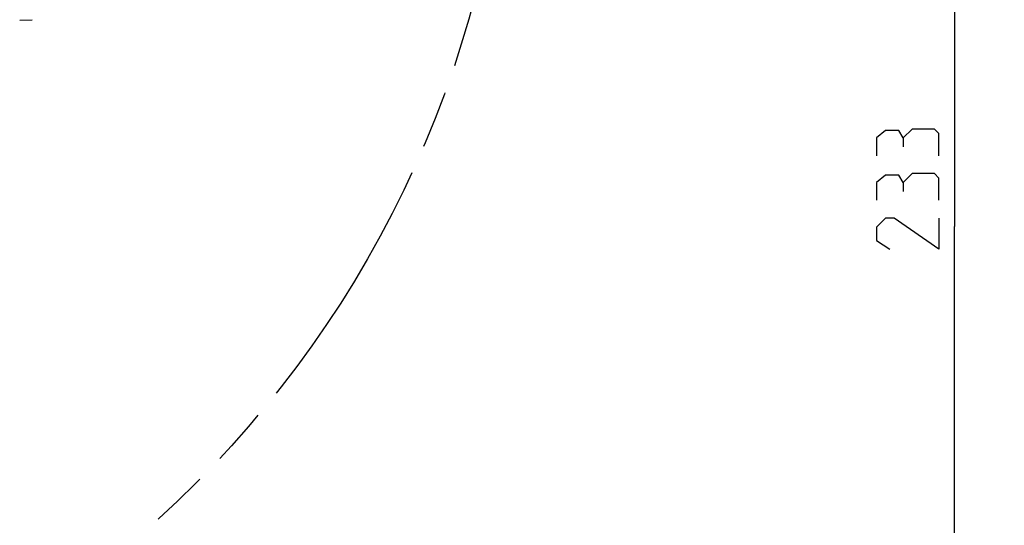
# Model space of a CAD drawing. Header units: inches. Extents: x 0 to 420, y 0 to 297.
# Tile 14 of 90: x 118 to 157, y 44 to 65. Entities that reach past the tile are written whole.
import ezdxf

# ---------------------------------------------------------------- set-up
doc = ezdxf.new("R2010")
doc.units = ezdxf.units.IN
doc.header["$LTSCALE"] = 23.1
doc.header["$MEASUREMENT"] = 0
doc.linetypes.add('PHANTOM', pattern=[0.8, 0.45, -0.05, 0.1, -0.05, 0.1, -0.05])
doc.layers.get('0').update_dxf_attribs({"linetype": 'CONTINUOUS'})
doc.layers.add('DEFAULT_3', color=7, linetype='PHANTOM')
doc.layers.add('DIM_PILOTEES', color=7, linetype='CONTINUOUS')
doc.styles.get("Standard").update_dxf_attribs({"font": 'txt', "width": 0.7})
doc.styles.add('TEXTSTYLE_2', font='txt', dxfattribs={"width": 0.7})
doc.dimstyles.new('DIMSTYLE_1', dxfattribs={"dimtxt": 0.18, "dimasz": 3.5, "dimexe": 2, "dimexo": 0, "dimgap": 0.045, "dimtad": 1, "dimzin": 4, "dimdsep": 46, "dimtxsty": 'TEXTSTYLE_2', "dimblk": '_FILLED', "dimblk1": '_FILLED', "dimblk2": '_FILLED', "dimcen": 0.09, "dimazin": 1, "dimtp": 0.003937, "dimtm": 0.003937, "dimtfac": 1, "dimtdec": 0, "dimtofl": 0, "dimtmove": 0, "dimatfit": 3, "dimldrblk": '_FILLED', "dimfxl": 1, "dimtolj": 1, "dimtzin": 4, "dimarcsym": 0})
doc.dimstyles.new('DIMSTYLE_4', dxfattribs={"dimtxt": 2.5, "dimasz": 3.5, "dimexe": 2, "dimexo": 0, "dimgap": 0.09, "dimtad": 1, "dimdec": 0, "dimzin": 4, "dimdsep": 46, "dimtxsty": 'STANDARD', "dimblk": '_FILLED', "dimblk1": '_FILLED', "dimblk2": '_FILLED', "dimcen": 0.09, "dimazin": 1, "dimtp": 0.07874, "dimtm": 0.07874, "dimtfac": 1, "dimtdec": 0, "dimtofl": 0, "dimtmove": 0, "dimatfit": 1, "dimldrblk": '_FILLED', "dimfxl": 1, "dimtolj": 1, "dimtzin": 4, "dimarcsym": 0})

# ---------------------------------------------------------------- blocks, each defined once
blk = doc.blocks.new('_FILLED')
at = {"color": 0, "linetype": 'ByBlock'}
blk.add_solid([(0, 0), (-1, 0.142857), (-1, -0.142857)], dxfattribs=at)
blk = doc.blocks.new('*D7')
at = {"layer": 'DIM_PILOTEES', "color": 2, "linetype": 'Continuous'}
for p, q in [((120.363, 76.135904), (155.164035, 76.135904)), ((155.164035, 76.135904), (157.209035, 76.135904)), ((155.209035, 76.135904), (155.209035, 56.305404)), ((155.209035, 36.474904), (155.209035, 56.305404)), ((110.21963, 36.474904), (155.164035, 36.474904)), ((155.164035, 36.474904), (157.209035, 36.474904))]:
    blk.add_line(p, q, dxfattribs=at)
at = {"layer": 'DIM_PILOTEES', "color": 2, "linetype": 'Continuous', "xscale": 3.5, "yscale": 3.5, "zscale": 3.5}
for p, rotation in [((155.209035, 76.135904), 90), ((155.209035, 36.474904), 270)]:
    blk.add_blockref('_FILLED', p, dxfattribs=dict(at, rotation=rotation))
blk = doc.blocks.new('*D14')
at = {"layer": 'DIM_PILOTEES', "color": 2, "linetype": 'Continuous'}
blk.add_line((130.459481, 99.719242), (144.563257, 108.862085), dxfattribs=at)
at = {"layer": 'DIM_PILOTEES', "color": 2, "linetype": 'Continuous', "xscale": 3.5, "yscale": 3.5, "zscale": 3.5, "rotation": 212.953525}
blk.add_blockref('_FILLED', (130.459481, 99.719242), dxfattribs=at)

msp = doc.modelspace()

# ---------------------------------------------------------------- linework, layer by layer
at = {"color": 7, "linetype": 'Continuous'}
msp.add_line((117.72802, 64.575008), (118.232024, 64.594453), dxfattribs=at)
at = {"layer": 'DEFAULT_3', "color": 7, "linetype": 'PHANTOM'}
msp.add_circle((94.442943, 76.371342), 42.922203, dxfattribs=at)
at = {"layer": 'DIM_PILOTEES', "color": 2, "linetype": 'Continuous'}
for p, q in [((152.441184, 60.152824), (152.084041, 59.855205)), ((152.976887, 60.152824), (152.441184, 60.152824)), ((153.155458, 59.855205), (152.976887, 60.152824)), ((153.512602, 60.212348), (153.155458, 59.855205)), ((154.405461, 60.212348), (153.512602, 60.212348)), ((154.584033, 60.033777), (154.405461, 60.212348)), ((154.584033, 59.140918), (154.584033, 60.033777)), ((152.084041, 59.855205), (152.084041, 59.140918)), ((153.155458, 59.855205), (153.155458, 59.498061)), ((152.441184, 58.367107), (152.084041, 58.069487)), ((152.084041, 58.069487), (152.084041, 57.355206)), ((152.976887, 58.367107), (152.441184, 58.367107)), ((153.155458, 58.069487), (152.976887, 58.367107)), ((153.512602, 58.426631), (153.155458, 58.069487)), ((153.155458, 58.069487), (153.155458, 57.712343)), ((154.405461, 58.426631), (153.512602, 58.426631)), ((154.584033, 58.248059), (154.405461, 58.426631)), ((154.584033, 57.355206), (154.584033, 58.248059)), ((152.441184, 56.640919), (152.084041, 56.283776)), ((152.798315, 56.640919), (152.441184, 56.640919)), ((154.584033, 55.390917), (152.798315, 56.640919)), ((154.584033, 56.640919), (154.584033, 55.390917)), ((152.084041, 56.283776), (152.084041, 55.74806)), ((152.084041, 55.74806), (152.619743, 55.390917))]:
    msp.add_line(p, q, dxfattribs=at)

# ---------------------------------------------------------------- dimensions: what is measured, and where the dimension line sits
dim = msp.add_diameter_dim_2p(p1=(130.459481, 99.719242), p2=(58.426404, 53.023441), text='{\\fSymbol_ASME;\\W1.0;⌀}<>', dimstyle='DIMSTYLE_4', override={"dimpost": '<>'}, dxfattribs=at)
dim.commit()
dim.dimension.update_dxf_attribs({"geometry": '*D14', "text_midpoint": (137.403577, 104.965621), "dimtype": 163})
dim = msp.add_linear_dim(base=(155.209035, 76.135904), p1=(110.21963, 36.474904), p2=(120.363, 76.135904), angle=90, text=' ', dimstyle='DIMSTYLE_1', dxfattribs=at)
dim.commit()
dim.dimension.update_dxf_attribs({"geometry": '*D7', "text_midpoint": (155.209035, 55.417917), "dimtype": 160})

doc.saveas('drawing.dxf')
